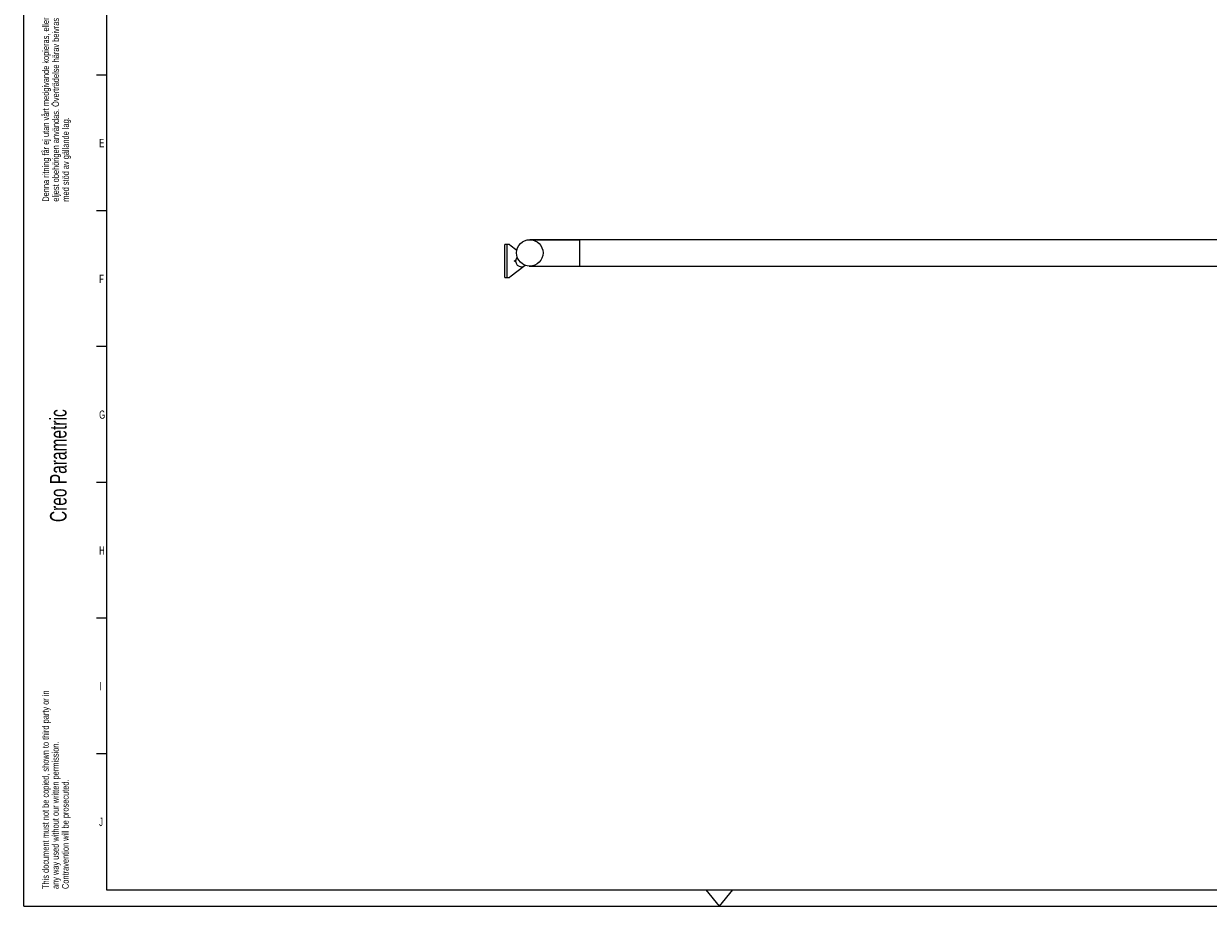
# Model space of a CAD drawing. Extents: x 0 to 594, y 0 to 420.
# Tile 1 of 19: x 0 to 357, y 0 to 267. Entities that reach past the tile are written whole.
import ezdxf

# ---------------------------------------------------------------- set-up
doc = ezdxf.new("R2010")
doc.units = 0
doc.header["$LTSCALE"] = 32.67
for name, color, linetype in [('100-6333-01_DXF_CONTINUOUS', 7, 'CONTINUOUS'), ('135126_23_DXF_CONTINUOUS_L', 7, 'CONTINUOUS'), ('PR9000-160_DXF_FORMAT', 7, 'CONTINUOUS')]:
    doc.layers.add(name, color=color, linetype=linetype)
doc.styles.get("Standard").update_dxf_attribs({"font": 'txt', "width": 0.7})
doc.styles.add('TEXTSTYLE_2', font='txt', dxfattribs={"width": 0.7})

# ---------------------------------------------------------------- blocks, each defined once
blk = doc.blocks.new('SQS_LAGTEXT_BL0', base_point=(6.83, 146.28))
at = {"layer": 'PR9000-160_DXF_FORMAT', "color": 1, "linetype": 'CONTINUOUS'}
for q in [(0, 4.45), (4.76, 0)]:
    blk.add_line((0, -0.01), q, dxfattribs=at)
at = {"layer": 'PR9000-160_DXF_FORMAT', "color": 2, "linetype": 'CONTINUOUS', "style": 'TEXTSTYLE_2', "width": 0.7}
for s, height, p in [('Denna ritning får ej utan vårt medgivande kopieras, eller', 2, (7.65, 212.77)), ('eljest obehörigen användas. Överträdelse härav beivras', 2, (10.65, 212.77)), ('med stöd av gällande lag.', 2, (13.65, 212.77)), ('Creo Parametric', 5, (12.94, 116.02)), ('This document must not be copied, shown to third party or in', 2, (7.59, 5.22)), ('any way used without our written permission.', 2, (10.59, 5.22)), ('Contravention will be prosecuted.', 2, (13.59, 5.22))]:
    blk.add_text(s, height=height, rotation=90, dxfattribs=at).set_placement(p)

msp = doc.modelspace()

# ---------------------------------------------------------------- linework, layer by layer
at = {"layer": '100-6333-01_DXF_CONTINUOUS', "color": 7, "linetype": 'CONTINUOUS'}
for p, q in [((145.22, 189.87), (145.22, 199.87)), ((146.45, 199.87), (145.22, 199.87)), ((146.76, 199.76), (148.82, 198.16)), ((151.3, 193.48), (146.76, 189.97)), ((145.22, 189.87), (146.45, 189.87))]:
    msp.add_line(p, q, dxfattribs=at)
at = {"layer": '100-6333-01_DXF_CONTINUOUS', "color": 9, "linetype": 'CONTINUOUS'}
msp.add_line((145.82, 199.87), (145.82, 189.87), dxfattribs=at)
at = {"layer": '100-6333-01_DXF_CONTINUOUS', "color": 7, "linetype": 'CONTINUOUS'}
msp.add_circle((148.22, 194.87), 0.125, dxfattribs=at)
for centre, radius, start, end in [((146.45, 199.37), 0.5, 52.2552, 90), ((150.22, 194.87), 1.75, 137.6783, 310.5994), ((146.45, 190.37), 0.5, 270, 307.7448)]:
    msp.add_arc(centre, radius, start, end, dxfattribs=at)
at = {"layer": '135126_23_DXF_CONTINUOUS_L', "color": 7, "linetype": 'CONTINUOUS'}
for p, q in [((435.23, 201.3), (152.74, 201.3)), ((152.73, 193.3), (435.23, 193.3))]:
    msp.add_line(p, q, dxfattribs=at)
at = {"layer": '135126_23_DXF_CONTINUOUS_L', "color": 9, "linetype": 'CONTINUOUS'}
for p, q in [((152.94, 201.29), (167.73, 201.29)), ((167.73, 201.3), (167.73, 193.3)), ((152.52, 193.31), (152.93, 193.31))]:
    msp.add_line(p, q, dxfattribs=at)
at = {"layer": '135126_23_DXF_CONTINUOUS_L', "color": 7, "linetype": 'CONTINUOUS'}
for radius in [4, 3.99]:
    msp.add_circle((152.73, 197.3), radius, dxfattribs=at)
at = {"layer": 'PR9000-160_DXF_FORMAT', "color": 7, "linetype": 'CONTINUOUS'}
for p, q in [((0, 0), (0, 420)), ((25, 415), (25, 5)), ((25, 251), (22, 251)), ((25, 210), (22, 210)), ((25, 169), (22, 169)), ((25, 128), (22, 128)), ((25, 87), (22, 87)), ((25, 46), (22, 46)), ((25, 5), (589, 5)), ((210, 0), (206, 5)), ((210, 0), (214, 5)), ((0, 0), (594, 0))]:
    msp.add_line(p, q, dxfattribs=at)

# ---------------------------------------------------------------- block references
at = {"layer": 'PR9000-160_DXF_FORMAT', "color": 2, "linetype": 'CONTINUOUS'}
msp.add_blockref('SQS_LAGTEXT_BL0', (6.83, 146.28), dxfattribs=at)

# ---------------------------------------------------------------- texts
at = {"layer": 'PR9000-160_DXF_FORMAT', "color": 2, "linetype": 'CONTINUOUS', "char_height": 2.5, "attachment_point": 1}
for s, insert, width in [('E', (22.77, 231.73), 2.6786), ('F', (22.77, 190.73), 2.6786), ('G', (22.77, 149.73), 2.9464), ('H', (22.77, 108.73), 2.9464), ('I', (22.77, 67.73), 2.4107), ('J', (22.77, 26.73), 2.4107)]:
    msp.add_mtext(s, dxfattribs=dict(at, insert=insert, width=width))

doc.saveas('drawing.dxf')
